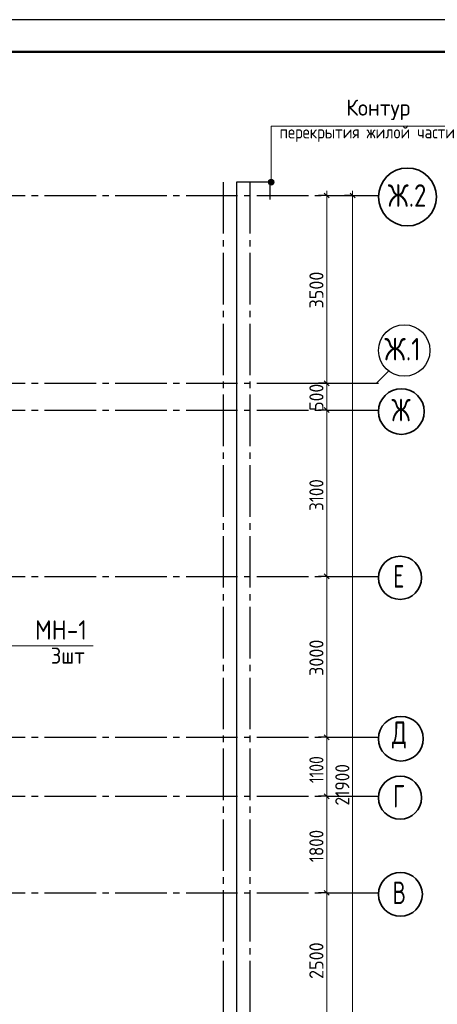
# Model space of a CAD drawing. Header units: millimetres. Extents: x 0 to 67289, y 0 to 35640.
# Tile 10 of 11: x 36272 to 44059, y 17284 to 35640. Entities that reach past the tile are written whole.
import ezdxf

# ---------------------------------------------------------------- set-up
doc = ezdxf.new("R2010")
doc.units = ezdxf.units.MM
doc.linetypes.add('______5', pattern=[1320, 960, -120, 120, -120])
for name, color, linetype, lineweight in [('Standard', 7, 'Continuous', 25), ('Общий01', 7, 'Continuous', 13), ('Примечания', 7, 'Continuous', 13), ('Размерная линия_ общее', 7, 'Continuous', 13)]:
    doc.layers.add(name, color=color, linetype=linetype, lineweight=lineweight)
doc.layers.add('Оси', color=7, linetype='______5', true_color=0x656565)
doc.layers.add('Стена_ бетон несущ.', color=7, linetype='Continuous', lineweight=70, true_color=0xb4b496)
doc.styles.add('ISOCPEUR', font='txt')

msp = doc.modelspace()

# ---------------------------------------------------------------- hatches: boundary and pattern name
at = {"layer": 'Общий01', "linetype": 'Continuous', "lineweight": 13, "transparency": 33554687}
for points in [[(41008, 32639), (40915, 32639), (40908, 32612)], [(41008, 32639), (40908, 32612), (41016, 32612)], [(41016, 32612), (40908, 32612), (40915, 32585)], [(40989, 32659), (40935, 32659), (40915, 32639)], [(40989, 32659), (40915, 32639), (41008, 32639)], [(41016, 32612), (40915, 32585), (41008, 32585)], [(41008, 32585), (40915, 32585), (40935, 32566)], [(40935, 32659), (40989, 32659), (40962, 32666)], [(41008, 32585), (40935, 32566), (40989, 32566)], [(40989, 32566), (40935, 32566), (40962, 32558)]]:
    msp.add_hatch(color=7, dxfattribs=at).paths.add_polyline_path(points)

# ---------------------------------------------------------------- linework, layer by layer
at = {"layer": 'Standard', "color": 7, "linetype": 'Continuous', "lineweight": 25, "transparency": 33554687}
msp.add_lwpolyline([(0, 0), (50400, 0), (50400, 35640), (0, 35640), (0, 0)], close=True, dxfattribs=at)
at = {"layer": 'Standard', "color": 7, "linetype": 'Continuous', "lineweight": 50, "transparency": 33554687}
msp.add_lwpolyline([(2400, 35040), (49800, 35040), (49800, 600), (2400, 600), (2400, 35040)], close=True, dxfattribs=at)
at = {"layer": 'Общий01', "color": 7, "linetype": 'Continuous', "lineweight": 13, "transparency": 33554687}
for p, q in [((40908, 32612), (40908, 32612)), ((40962, 32666), (40962, 32666)), ((40962, 32558), (40962, 32558)), ((41016, 32612), (41016, 32612))]:
    msp.add_line(p, q, dxfattribs=at)
msp.add_lwpolyline([(44882, 33656), (40962, 33656), (40962, 32612)], dxfattribs=at)
at = {"layer": 'Общий01', "color": 7, "linetype": 'Continuous', "lineweight": 25, "transparency": 33554687}
msp.add_lwpolyline([(40915, 32612), (40315, 32612), (40315, 10312), (40915, 10312)], dxfattribs=at)
at = {"layer": 'Общий01', "color": 7, "linetype": 'Continuous', "lineweight": 13, "transparency": 33554687}
msp.add_circle((40962, 32612), 54, dxfattribs=at)
at = {"layer": 'Оси', "color": 8, "linetype": '______5', "lineweight": -3, "transparency": 33554687}
for p, q in [((40065, 32612), (40065, 8317)), ((40565, 32612), (40565, 8317)), ((9015, 32362), (42963, 32362)), ((9015, 28862), (42963, 28862)), ((9015, 28362), (42963, 28362)), ((9015, 25262), (42963, 25262)), ((9015, 22262), (42963, 22262)), ((9015, 21162), (42963, 21162)), ((9015, 19362), (42963, 19362))]:
    msp.add_line(p, q, dxfattribs=at)
at = {"layer": 'Оси', "color": 7, "linetype": 'Continuous', "lineweight": 25, "transparency": 33554687}
msp.add_lwpolyline([(40928, 28862), (42928, 28862), (43163, 29097)], dxfattribs=at)
at = {"layer": 'Оси', "color": 7, "linetype": 'Continuous', "lineweight": 35, "transparency": 33554687}
for centre, radius in [((43503, 32335), 540), ((43389, 28335), 426), ((43365, 25235), 402), ((43380, 22235), 417), ((43365, 21135), 402), ((43372, 19335), 409)]:
    msp.add_circle(centre, radius, dxfattribs=at)
at = {"layer": 'Оси', "color": 7, "linetype": 'Continuous', "lineweight": 25, "transparency": 33554687}
msp.add_circle((43443, 29473), 480, dxfattribs=at)
at = {"layer": 'Примечания', "color": 7, "linetype": 'Continuous', "lineweight": 13, "transparency": 33554687}
msp.add_line((37644, 23968), (33936, 23968), dxfattribs=at)
at = {"layer": 'Размерная линия_ общее', "color": 253, "linetype": 'Continuous', "lineweight": -3, "true_color": 0xa0a0a0, "transparency": 33554687}
for p, q in [((41997, 32362), (41847, 32362)), ((41997, 32362), (42147, 32362)), ((42480, 32362), (42330, 32362)), ((42480, 32362), (42630, 32362)), ((42480, 32362), (42648, 32362)), ((41997, 28862), (41847, 28862)), ((41997, 28862), (42147, 28862)), ((41997, 28362), (41847, 28362)), ((41997, 28362), (42147, 28362)), ((41997, 25262), (41847, 25262)), ((41997, 25262), (42147, 25262)), ((41997, 22262), (41847, 22262)), ((41997, 22262), (42147, 22262)), ((41997, 21162), (41847, 21162)), ((41997, 21162), (42147, 21162)), ((41997, 19362), (41847, 19362)), ((41997, 19362), (42147, 19362))]:
    msp.add_line(p, q, dxfattribs=at)
at = {"layer": 'Размерная линия_ общее', "color": 7, "linetype": 'Continuous', "lineweight": 25, "transparency": 33554687}
for p, q in [((42042, 32317), (41952, 32407)), ((42525, 32317), (42435, 32407)), ((42042, 28817), (41952, 28907)), ((42042, 28317), (41952, 28407)), ((42042, 25217), (41952, 25307)), ((42042, 22217), (41952, 22307)), ((42042, 21117), (41952, 21207)), ((42042, 19317), (41952, 19407))]:
    msp.add_line(p, q, dxfattribs=at)
at = {"layer": 'Размерная линия_ общее', "color": 7, "linetype": 'Continuous', "lineweight": 13, "transparency": 33554687}
for p, q in [((41997, 32362), (41997, 32452)), ((41997, 28862), (41997, 32362)), ((42480, 32362), (42480, 32452)), ((41997, 28362), (41997, 28862)), ((41997, 25262), (41997, 28362)), ((41997, 22262), (41997, 25262)), ((41997, 21162), (41997, 22262)), ((41997, 19362), (41997, 21162)), ((41997, 16862), (41997, 19362))]:
    msp.add_line(p, q, dxfattribs=at)
msp.add_lwpolyline([(42480, 10462), (42480, 20945), (42480, 20945), (42480, 32362)], dxfattribs=at)
at = {"layer": 'Стена_ бетон несущ.', "color": 251, "linetype": 'Continuous', "lineweight": -3, "true_color": 0x575757, "transparency": 33554687}
msp.add_line((40939, 32655), (40939, 32289), dxfattribs=at)

# ---------------------------------------------------------------- texts
at = {"layer": 'Standard', "color": 7, "linetype": 'Continuous', "lineweight": 25, "transparency": 33554687, "attachment_point": 7, "style": 'ISOCPEUR'}
for s, insert, char_height, width in [('\\W0.88;МН-1', (36558, 24082), 360, 1201.72), ('\\W0.93;3шт', (36852, 23634), 300, 888.55)]:
    msp.add_mtext(s, dxfattribs=dict(at, insert=insert, char_height=char_height, width=width))
at = {"layer": 'Общий01', "color": 7, "linetype": 'Continuous', "lineweight": 25, "transparency": 33554687, "attachment_point": 7, "style": 'ISOCPEUR'}
for s, insert, char_height, width in [('\\W0.99;перекрытия жилой части', (41115, 33361), 240, 3932.4), ('\\W0.96;Контур', (42360, 33769), 300, 1492.69)]:
    msp.add_mtext(s, dxfattribs=dict(at, insert=insert, char_height=char_height, width=width))
at = {"layer": 'Оси', "color": 7, "linetype": 'Continuous', "lineweight": 35, "transparency": 33554687, "char_height": 420, "attachment_point": 7, "style": 'ISOCPEUR'}
for s, insert, width in [('\\W0.80;Ж.2', (43136, 32152), 901.62), ('\\W0.82;Ж.1', (43072, 29288), 927.63), ('\\W0.73;Ж', (43205, 28152), 520.64), ('\\W0.68;Е', (43237, 25052), 399.85), ('\\W0.72;Д', (43215, 22052), 480.99), ('\\W0.68;Г', (43237, 20952), 399.85), ('\\W0.70;В', (43225, 19152), 440.78)]:
    msp.add_mtext(s, dxfattribs=dict(at, insert=insert, width=width))
at = {"layer": 'Размерная линия_ общее', "color": 7, "linetype": 'Continuous', "lineweight": 25, "transparency": 33554687, "char_height": 264, "attachment_point": 7, "rotation": 90, "style": 'ISOCPEUR'}
for s, insert, width in [('\\W0.93;3500', (41937, 30256), 861.71), ('\\W0.91;500', (41937, 28349), 674.39), ('\\W0.87;3100', (41937, 26482), 800.28), ('\\W0.93;3000', (41937, 23406), 861.71), ('\\W0.80;1100', (41937, 21409), 738.85), ('\\W0.89;21900', (42420, 20990), 988.26), ('\\W0.87;1800', (41937, 19932), 800.28), ('\\W0.93;2500', (41937, 17756), 861.72)]:
    msp.add_mtext(s, dxfattribs=dict(at, insert=insert, width=width))

doc.saveas('drawing.dxf')
